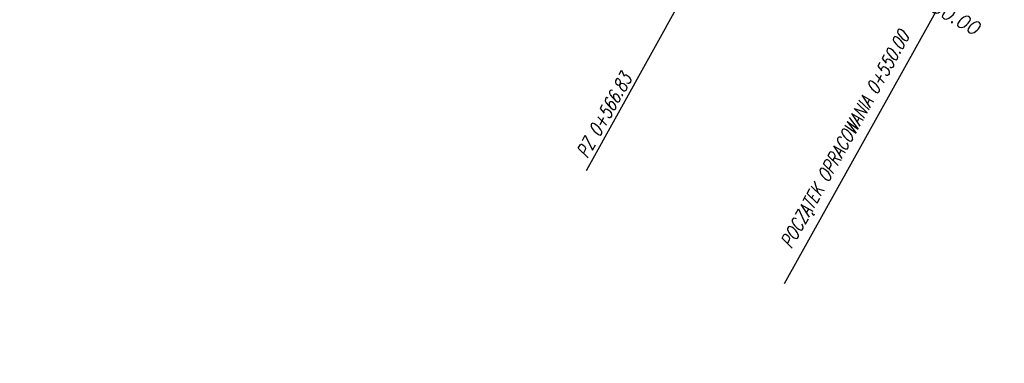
# Model space of a CAD drawing. Header units: metres. Extents: x 8431043 to 8456388, y 5766167 to 5771876.
# Tile 19 of 29: x 8433906 to 8433979, y 5770332 to 5770357. Entities that reach past the tile are written whole.
import ezdxf

# ---------------------------------------------------------------- set-up
doc = ezdxf.new("R2010")
doc.units = ezdxf.units.M
doc.linetypes.add('CIĄGŁA', pattern=[0])
for name, color, linetype, lineweight in [('brud', 255, 'CIĄGŁA', 30), ('kreskowanie skarp', 250, 'Continuous', 15), ('WYMIARY', 253, 'Continuous', 13)]:
    doc.layers.add(name, color=color, linetype=linetype, lineweight=lineweight)
for name, color, linetype in [('C-DROGI-SYTUACJA-ETYKIETY', 1, 'Continuous'), ('S-5_opis_hektometr', 20, 'Continuous'), ('S-5_opis_pkt_geometrycznych', 20, 'Continuous')]:
    doc.layers.add(name, color=color, linetype=linetype)
doc.styles.add('! rom po 1.8mm', font='romans.shx', dxfattribs={"width": 0.75, "oblique": 15})
doc.styles.add('! romans poch 1.8 mm szer 1', font='romans.shx', dxfattribs={"oblique": 15, "height": 1.8})
doc.styles.add('ISOCP', font='geniso.shx')
doc.styles.add('własny_500', font='isocp.shx', dxfattribs={"width": 0.9, "height": 1.2})
doc.dimstyles.new('kopia własny 500', dxfattribs={"dimtxt": 1.2, "dimasz": 0.8, "dimexe": 0.1795, "dimexo": 0.0625, "dimgap": 0.09, "dimtad": 3, "dimdec": 1, "dimzin": 0, "dimdsep": 46, "dimtxsty": 'własny_500', "dimblk": 'ARCHTICK', "dimcen": 0.09, "dimaunit": 2, "dimadec": 4, "dimazin": 0, "dimtfac": 1, "dimtdec": 1, "dimtofl": 0, "dimtmove": 2, "dimatfit": 3, "dimldrblk": 'ARCHTICK', "dimfxl": 1, "dimtolj": 1, "dimtzin": 0, "dimarcsym": 0})

# ---------------------------------------------------------------- blocks, each defined once
blk = doc.blocks.new('_ARCHTICK')
at = {"color": 0, "linetype": 'ByBlock', "const_width": 0.15}
blk.add_lwpolyline([(-0.5, -0.5), (0.5, 0.5)], dxfattribs=at)
blk = doc.blocks.new('*D74')
at = {"layer": 'Defpoints', "color": 0, "transparency": 16777216}
for p in [(8434749.828, 5771876.32), (8434750.943, 5771875.576), (8432377.706, 5768319.94)]:
    blk.add_point(p, dxfattribs=at)
at = {"layer": 'WYMIARY', "color": 0, "lineweight": -2, "transparency": 16777216}
blk.add_line((8432378.821, 5768319.196), (8434750.943, 5771875.576), dxfattribs=at)
at = {"layer": 'WYMIARY', "color": 0, "lineweight": -2, "transparency": 16777216, "xscale": 0.75, "yscale": 0.75, "zscale": 0.75}
for p, rotation in [((8434750.943, 5771875.576), 56.2965312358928), ((8432378.821, 5768319.196), 236.2965312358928)]:
    blk.add_blockref('_ARCHTICK', p, dxfattribs=dict(at, rotation=rotation))
at = {"layer": 'WYMIARY', "color": 0, "transparency": 16777216, "insert": (8433564.287, 5770097.783), "char_height": 1.25, "attachment_point": 5, "rotation": 56.29653, "style": 'ISOCP'}
blk.add_mtext('\\A1;4274.9', dxfattribs=at)
blk = doc.blocks.new('*U81')
at = {"layer": 'S-5_opis_hektometr', "color": 7, "linetype": 'Continuous', "lineweight": -3, "insert": (8433974.132, 5770358.314), "char_height": 1, "attachment_point": 2, "rotation": 330.93682, "style": '! romans poch 1.8 mm szer 1'}
blk.add_mtext('0+550.00', dxfattribs=at)
blk = doc.blocks.new('dfff')
at = {"layer": 'S-5_opis_pkt_geometrycznych', "color": 20, "linetype": 'Continuous', "lineweight": -3}
for p, q in [((8433947.955, 5770345.853), (8433960.092, 5770367.69)), ((8433962.566, 5770337.502), (8433974.8, 5770359.516))]:
    blk.add_line(p, q, dxfattribs=at)
at = {"layer": 'C-DROGI-SYTUACJA-ETYKIETY', "color": 4, "linetype": 'Continuous', "lineweight": 35}
blk.add_blockref('*U81', (0, 0), dxfattribs=at)
at = {"layer": 'S-5_opis_pkt_geometrycznych', "color": 20, "linetype": 'Continuous', "lineweight": -3, "char_height": 1, "attachment_point": 3, "rotation": 60.93682, "style": '! rom po 1.8mm'}
for s, insert in [('{\\C256;POCZĄTEK OPRACOWANIA 0+550.00}', (8433970.954, 5770356.254)), ('{\\C256;PZ 0+566.83}', (8433950.48, 5770353.128))]:
    blk.add_mtext(s, dxfattribs=dict(at, insert=insert))

msp = doc.modelspace()

# ---------------------------------------------------------------- linework, layer by layer
at = {"layer": 'kreskowanie skarp', "flags": 128}
msp.add_lwpolyline([(8433972.598, 5770355.554), (8433975.164, 5770360.172)], dxfattribs=at)

# ---------------------------------------------------------------- block references
at = {"layer": 'brud', "color": 4, "lineweight": 35}
msp.add_blockref('dfff', (0, 0), dxfattribs=at)

# ---------------------------------------------------------------- dimensions: what is measured, and where the dimension line sits
at = {"layer": 'WYMIARY', "color": 5}
dim = msp.add_aligned_dim(p1=(8432377.706, 5768319.94), p2=(8434749.828, 5771876.32), distance=-1.34, dimstyle='kopia własny 500', override={"dimtxt": 1.25, "dimasz": 0.75, "dimtxsty": 'ISOCP', "dimse1": 1, "dimse2": 1, "dimtmove": 1}, dxfattribs=at)
dim.commit()
dim.dimension.update_dxf_attribs({"geometry": '*D74', "text_midpoint": (8433564.287, 5770097.783)})

doc.saveas('drawing.dxf')
